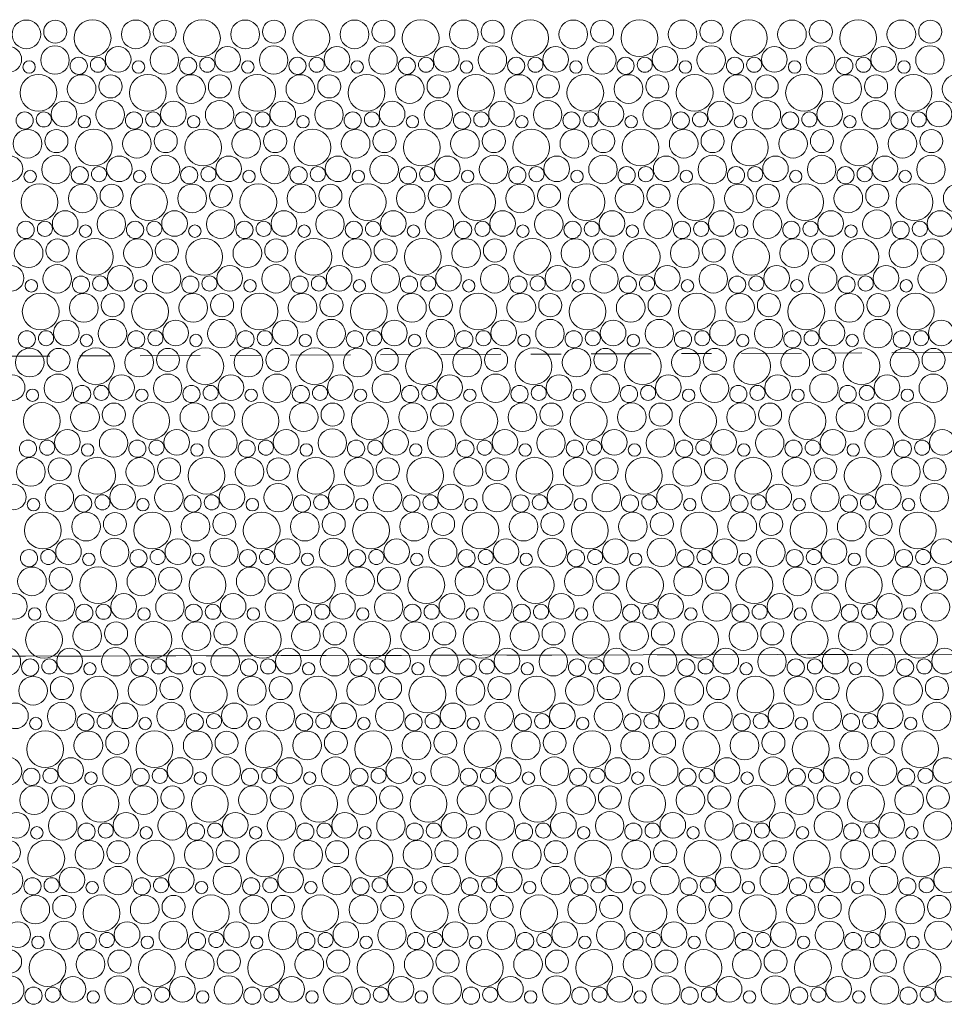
# Model space of a CAD drawing. Header units: metres. Extents: x -167 to 262, y -186 to 508.
# Tile 111 of 256: x 61.52 to 64.6, y 16.48 to 19.76. Entities that reach past the tile are written whole.
import ezdxf

# ---------------------------------------------------------------- set-up
doc = ezdxf.new("R2010")
doc.units = ezdxf.units.M
doc.header["$MEASUREMENT"] = 0
doc.linetypes.add('Raster', pattern=[0.4, 0.2, -0.1, 0, -0.1])
doc.linetypes.add('Strichlinie eng', pattern=[0.23, 0.15, -0.08])
for name, color, linetype in [('60 Auffüllung', 7, 'Continuous'), ('60 Grenzen', 7, 'Continuous'), ('70 Kanal', 7, 'Continuous')]:
    doc.layers.add(name, color=color, linetype=linetype)

# ---------------------------------------------------------------- blocks, each defined once
blk = doc.blocks.new('*X54', base_point=(27236.1321, 33357.279))
at = {"layer": '60 Auffüllung', "color": 7, "linetype": 'Continuous', "lineweight": 18, "true_color": 0xefefef}
for centre, radius in [((61.5439, 19.7104), 0.0477), ((61.6399, 19.7192), 0.0384), ((61.764, 19.6979), 0.0612), ((61.9076, 19.7104), 0.0477), ((62.0036, 19.7192), 0.0384), ((62.1277, 19.6979), 0.0612), ((62.2713, 19.7104), 0.0477), ((62.3673, 19.7192), 0.0384), ((62.4914, 19.6979), 0.0612), ((62.635, 19.7104), 0.0477), ((62.731, 19.7192), 0.0384), ((62.8551, 19.6979), 0.0612), ((62.9987, 19.7104), 0.0477), ((63.0947, 19.7192), 0.0384), ((63.2188, 19.6979), 0.0612), ((63.3624, 19.7104), 0.0477), ((63.4584, 19.7192), 0.0384), ((63.5825, 19.6979), 0.0612), ((63.7261, 19.7104), 0.0477), ((63.8221, 19.7192), 0.0384), ((63.9463, 19.6979), 0.0612), ((64.0898, 19.7104), 0.0477), ((64.1859, 19.7192), 0.0384), ((64.31, 19.6979), 0.0612), ((64.4535, 19.7104), 0.0477), ((64.5496, 19.7192), 0.0384), ((61.4854, 19.627), 0.0426), ((61.6389, 19.6248), 0.0473), ((61.8491, 19.627), 0.0426), ((62.0026, 19.6248), 0.0473), ((62.2128, 19.627), 0.0426), ((62.3663, 19.6248), 0.0473), ((62.5765, 19.627), 0.0426), ((62.73, 19.6248), 0.0473), ((62.9402, 19.627), 0.0426), ((63.0937, 19.6248), 0.0473), ((63.3039, 19.627), 0.0426), ((63.4574, 19.6248), 0.0473), ((63.6676, 19.627), 0.0426), ((63.8211, 19.6248), 0.0473), ((64.0314, 19.627), 0.0426), ((64.1848, 19.6248), 0.0473), ((64.3951, 19.627), 0.0426), ((64.5485, 19.6248), 0.0473), ((61.7179, 19.6057), 0.0286), ((61.7817, 19.6093), 0.0251), ((62.0816, 19.6057), 0.0286), ((62.1454, 19.6093), 0.0251), ((62.4453, 19.6057), 0.0286), ((62.5092, 19.6093), 0.0251), ((62.809, 19.6057), 0.0286), ((62.8729, 19.6093), 0.0251), ((63.1727, 19.6057), 0.0286), ((63.2366, 19.6093), 0.0251), ((63.5364, 19.6057), 0.0286), ((63.6003, 19.6093), 0.0251), ((63.9002, 19.6057), 0.0286), ((63.964, 19.6093), 0.0251), ((64.2639, 19.6057), 0.0286), ((64.3277, 19.6093), 0.0251), ((61.5528, 19.6016), 0.0207), ((61.9165, 19.6016), 0.0207), ((62.2802, 19.6016), 0.0207), ((62.6439, 19.6016), 0.0207), ((63.0076, 19.6016), 0.0207), ((63.3713, 19.6016), 0.0207), ((63.735, 19.6016), 0.0207), ((64.0987, 19.6016), 0.0207), ((64.4624, 19.6016), 0.0207), ((61.584, 19.5159), 0.0612), ((61.7276, 19.5284), 0.0477), ((61.8236, 19.5372), 0.0384), ((61.9477, 19.5159), 0.0612), ((62.0913, 19.5284), 0.0477), ((62.1873, 19.5372), 0.0384), ((62.3114, 19.5159), 0.0612), ((62.455, 19.5284), 0.0477), ((62.551, 19.5372), 0.0384), ((62.6751, 19.5159), 0.0612), ((62.8187, 19.5284), 0.0477), ((62.9147, 19.5372), 0.0384), ((63.0388, 19.5159), 0.0612), ((63.1824, 19.5284), 0.0477), ((63.2784, 19.5372), 0.0384), ((63.4025, 19.5159), 0.0612), ((63.5461, 19.5284), 0.0477), ((63.6421, 19.5372), 0.0384), ((63.7663, 19.5159), 0.0612), ((63.9098, 19.5284), 0.0477), ((64.0059, 19.5372), 0.0384), ((64.13, 19.5159), 0.0612), ((64.2735, 19.5284), 0.0477), ((64.3696, 19.5372), 0.0384), ((64.4937, 19.5159), 0.0612), ((64.6372, 19.5284), 0.0477), ((61.6691, 19.445), 0.0426), ((61.8226, 19.4428), 0.0473), ((62.0328, 19.445), 0.0426), ((62.1863, 19.4428), 0.0473), ((62.3965, 19.445), 0.0426), ((62.55, 19.4428), 0.0473), ((62.7602, 19.445), 0.0426), ((62.9137, 19.4428), 0.0473), ((63.1239, 19.445), 0.0426), ((63.2774, 19.4428), 0.0473), ((63.4876, 19.445), 0.0426), ((63.6411, 19.4428), 0.0473), ((63.8514, 19.445), 0.0426), ((64.0048, 19.4428), 0.0473), ((64.2151, 19.445), 0.0426), ((64.3685, 19.4428), 0.0473), ((64.5788, 19.445), 0.0426), ((61.5379, 19.4237), 0.0286), ((61.6017, 19.4273), 0.0251), ((61.7365, 19.4196), 0.0207), ((61.9016, 19.4237), 0.0286), ((61.9654, 19.4273), 0.0251), ((62.1002, 19.4196), 0.0207), ((62.2653, 19.4237), 0.0286), ((62.3292, 19.4273), 0.0251), ((62.4639, 19.4196), 0.0207), ((62.629, 19.4237), 0.0286), ((62.6929, 19.4273), 0.0251), ((62.8276, 19.4196), 0.0207), ((62.9927, 19.4237), 0.0286), ((63.0566, 19.4273), 0.0251), ((63.1913, 19.4196), 0.0207), ((63.3564, 19.4237), 0.0286), ((63.4203, 19.4273), 0.0251), ((63.555, 19.4196), 0.0207), ((63.7202, 19.4237), 0.0286), ((63.784, 19.4273), 0.0251), ((63.9187, 19.4196), 0.0207), ((64.0839, 19.4237), 0.0286), ((64.1477, 19.4273), 0.0251), ((64.2824, 19.4196), 0.0207), ((64.4476, 19.4237), 0.0286), ((64.5114, 19.4273), 0.0251), ((61.5476, 19.3464), 0.0477), ((61.6436, 19.3552), 0.0384), ((61.7677, 19.3339), 0.0612), ((61.9113, 19.3464), 0.0477), ((62.0073, 19.3552), 0.0384), ((62.1314, 19.3339), 0.0612), ((62.275, 19.3464), 0.0477), ((62.371, 19.3552), 0.0384), ((62.4951, 19.3339), 0.0612), ((62.6387, 19.3464), 0.0477), ((62.7347, 19.3552), 0.0384), ((62.8588, 19.3339), 0.0612), ((63.0024, 19.3464), 0.0477), ((63.0984, 19.3552), 0.0384), ((63.2225, 19.3339), 0.0612), ((63.3661, 19.3464), 0.0477), ((63.4621, 19.3552), 0.0384), ((63.5863, 19.3339), 0.0612), ((63.7298, 19.3464), 0.0477), ((63.8259, 19.3552), 0.0384), ((63.95, 19.3339), 0.0612), ((64.0935, 19.3464), 0.0477), ((64.1896, 19.3552), 0.0384), ((64.3137, 19.3339), 0.0612), ((64.4572, 19.3464), 0.0477), ((64.5533, 19.3552), 0.0384), ((61.4891, 19.263), 0.0426), ((61.6426, 19.2608), 0.0473), ((61.8528, 19.263), 0.0426), ((62.0063, 19.2608), 0.0473), ((62.2165, 19.263), 0.0426), ((62.37, 19.2608), 0.0473), ((62.5802, 19.263), 0.0426), ((62.7337, 19.2608), 0.0473), ((62.9439, 19.263), 0.0426), ((63.0974, 19.2608), 0.0473), ((63.3076, 19.263), 0.0426), ((63.4611, 19.2608), 0.0473), ((63.6714, 19.263), 0.0426), ((63.8248, 19.2608), 0.0473), ((64.0351, 19.263), 0.0426), ((64.1885, 19.2608), 0.0473), ((64.3988, 19.263), 0.0426), ((64.5522, 19.2608), 0.0473), ((61.7216, 19.2417), 0.0286), ((61.7854, 19.2453), 0.0251), ((62.0853, 19.2417), 0.0286), ((62.1492, 19.2453), 0.0251), ((62.449, 19.2417), 0.0286), ((62.5129, 19.2453), 0.0251), ((62.8127, 19.2417), 0.0286), ((62.8766, 19.2453), 0.0251), ((63.1764, 19.2417), 0.0286), ((63.2403, 19.2453), 0.0251), ((63.5402, 19.2417), 0.0286), ((63.604, 19.2453), 0.0251), ((63.9039, 19.2417), 0.0286), ((63.9677, 19.2453), 0.0251), ((64.2676, 19.2417), 0.0286), ((64.3314, 19.2453), 0.0251), ((61.5565, 19.2376), 0.0207), ((61.9202, 19.2376), 0.0207), ((62.2839, 19.2376), 0.0207), ((62.6476, 19.2376), 0.0207), ((63.0113, 19.2376), 0.0207), ((63.375, 19.2376), 0.0207), ((63.7387, 19.2376), 0.0207), ((64.1024, 19.2376), 0.0207), ((64.4661, 19.2376), 0.0207), ((61.5877, 19.1519), 0.0612), ((61.7313, 19.1644), 0.0477), ((61.8273, 19.1732), 0.0384), ((61.9514, 19.1519), 0.0612), ((62.095, 19.1644), 0.0477), ((62.191, 19.1732), 0.0384), ((62.3151, 19.1519), 0.0612), ((62.4587, 19.1644), 0.0477), ((62.5547, 19.1732), 0.0384), ((62.6788, 19.1519), 0.0612), ((62.8224, 19.1644), 0.0477), ((62.9184, 19.1732), 0.0384), ((63.0425, 19.1519), 0.0612), ((63.1861, 19.1644), 0.0477), ((63.2821, 19.1732), 0.0384), ((63.4063, 19.1519), 0.0612), ((63.5498, 19.1644), 0.0477), ((63.6459, 19.1732), 0.0384), ((63.77, 19.1519), 0.0612), ((63.9135, 19.1644), 0.0477), ((64.0096, 19.1732), 0.0384), ((64.1337, 19.1519), 0.0612), ((64.2772, 19.1644), 0.0477), ((64.3733, 19.1732), 0.0384), ((64.4974, 19.1519), 0.0612), ((64.6409, 19.1644), 0.0477), ((61.6728, 19.081), 0.0426), ((61.8263, 19.0788), 0.0473), ((62.0365, 19.081), 0.0426), ((62.19, 19.0788), 0.0473), ((62.4002, 19.081), 0.0426), ((62.5537, 19.0788), 0.0473), ((62.7639, 19.081), 0.0426), ((62.9174, 19.0788), 0.0473), ((63.1276, 19.081), 0.0426), ((63.2811, 19.0788), 0.0473), ((63.4914, 19.081), 0.0426), ((63.6448, 19.0788), 0.0473), ((63.8551, 19.081), 0.0426), ((64.0085, 19.0788), 0.0473), ((64.2188, 19.081), 0.0426), ((64.3722, 19.0788), 0.0473), ((64.5825, 19.081), 0.0426), ((61.5416, 19.0597), 0.0286), ((61.6054, 19.0633), 0.0251), ((61.7402, 19.0556), 0.0207), ((61.9053, 19.0597), 0.0286), ((61.9692, 19.0633), 0.0251), ((62.1039, 19.0556), 0.0207), ((62.269, 19.0597), 0.0286), ((62.3329, 19.0633), 0.0251), ((62.4676, 19.0556), 0.0207), ((62.6327, 19.0597), 0.0286), ((62.6966, 19.0633), 0.0251), ((62.8313, 19.0556), 0.0207), ((62.9964, 19.0597), 0.0286), ((63.0603, 19.0633), 0.0251), ((63.195, 19.0556), 0.0207), ((63.3602, 19.0597), 0.0286), ((63.424, 19.0633), 0.0251), ((63.5587, 19.0556), 0.0207), ((63.7239, 19.0597), 0.0286), ((63.7877, 19.0633), 0.0251), ((63.9224, 19.0556), 0.0207), ((64.0876, 19.0597), 0.0286), ((64.1514, 19.0633), 0.0251), ((64.2861, 19.0556), 0.0207), ((64.4513, 19.0597), 0.0286), ((64.5151, 19.0633), 0.0251), ((61.5513, 18.9824), 0.0477), ((61.6473, 18.9912), 0.0384), ((61.7714, 18.9699), 0.0612), ((61.915, 18.9824), 0.0477), ((62.011, 18.9912), 0.0384), ((62.1351, 18.9699), 0.0612), ((62.2787, 18.9824), 0.0477), ((62.3747, 18.9912), 0.0384), ((62.4988, 18.9699), 0.0612), ((62.6424, 18.9824), 0.0477), ((62.7384, 18.9912), 0.0384), ((62.8625, 18.9699), 0.0612), ((63.0061, 18.9824), 0.0477), ((63.1021, 18.9912), 0.0384), ((63.2263, 18.9699), 0.0612), ((63.3698, 18.9824), 0.0477), ((63.4659, 18.9912), 0.0384), ((63.59, 18.9699), 0.0612), ((63.7335, 18.9824), 0.0477), ((63.8296, 18.9912), 0.0384), ((63.9537, 18.9699), 0.0612), ((64.0972, 18.9824), 0.0477), ((64.1933, 18.9912), 0.0384), ((64.3174, 18.9699), 0.0612), ((64.4609, 18.9824), 0.0477), ((64.557, 18.9912), 0.0384), ((61.4928, 18.899), 0.0426), ((61.6463, 18.8968), 0.0473), ((61.8565, 18.899), 0.0426), ((62.01, 18.8968), 0.0473), ((62.2202, 18.899), 0.0426), ((62.3737, 18.8968), 0.0473), ((62.5839, 18.899), 0.0426), ((62.7374, 18.8968), 0.0473), ((62.9476, 18.899), 0.0426), ((63.1011, 18.8968), 0.0473), ((63.3114, 18.899), 0.0426), ((63.4648, 18.8968), 0.0473), ((63.6751, 18.899), 0.0426), ((63.8285, 18.8968), 0.0473), ((64.0388, 18.899), 0.0426), ((64.1922, 18.8968), 0.0473), ((64.4025, 18.899), 0.0426), ((64.556, 18.8968), 0.0473), ((61.7253, 18.8777), 0.0286), ((61.7892, 18.8813), 0.0251), ((62.089, 18.8777), 0.0286), ((62.1529, 18.8813), 0.0251), ((62.4527, 18.8777), 0.0286), ((62.5166, 18.8813), 0.0251), ((62.8164, 18.8777), 0.0286), ((62.8803, 18.8813), 0.0251), ((63.1802, 18.8777), 0.0286), ((63.244, 18.8813), 0.0251), ((63.5439, 18.8777), 0.0286), ((63.6077, 18.8813), 0.0251), ((63.9076, 18.8777), 0.0286), ((63.9714, 18.8813), 0.0251), ((64.2713, 18.8777), 0.0286), ((64.3351, 18.8813), 0.0251), ((61.5602, 18.8736), 0.0207), ((61.9239, 18.8736), 0.0207), ((62.2876, 18.8736), 0.0207), ((62.6513, 18.8736), 0.0207), ((63.015, 18.8736), 0.0207), ((63.3787, 18.8736), 0.0207), ((63.7424, 18.8736), 0.0207), ((64.1061, 18.8736), 0.0207), ((64.4699, 18.8736), 0.0207), ((61.5914, 18.7879), 0.0612), ((61.735, 18.8004), 0.0477), ((61.831, 18.8092), 0.0384), ((61.9551, 18.7879), 0.0612), ((62.0987, 18.8004), 0.0477), ((62.1947, 18.8092), 0.0384), ((62.3188, 18.7879), 0.0612), ((62.4624, 18.8004), 0.0477), ((62.5584, 18.8092), 0.0384), ((62.6825, 18.7879), 0.0612), ((62.8261, 18.8004), 0.0477), ((62.9221, 18.8092), 0.0384), ((63.0463, 18.7879), 0.0612), ((63.1898, 18.8004), 0.0477), ((63.2859, 18.8092), 0.0384), ((63.41, 18.7879), 0.0612), ((63.5535, 18.8004), 0.0477), ((63.6496, 18.8092), 0.0384), ((63.7737, 18.7879), 0.0612), ((63.9172, 18.8004), 0.0477), ((64.0133, 18.8092), 0.0384), ((64.1374, 18.7879), 0.0612), ((64.2809, 18.8004), 0.0477), ((64.377, 18.8092), 0.0384), ((64.5011, 18.7879), 0.0612), ((61.6765, 18.717), 0.0426), ((61.83, 18.7148), 0.0473), ((62.0402, 18.717), 0.0426), ((62.1937, 18.7148), 0.0473), ((62.4039, 18.717), 0.0426), ((62.5574, 18.7148), 0.0473), ((62.7676, 18.717), 0.0426), ((62.9211, 18.7148), 0.0473), ((63.1314, 18.717), 0.0426), ((63.2848, 18.7148), 0.0473), ((63.4951, 18.717), 0.0426), ((63.6485, 18.7148), 0.0473), ((63.8588, 18.717), 0.0426), ((64.0122, 18.7148), 0.0473), ((64.2225, 18.717), 0.0426), ((64.376, 18.7148), 0.0473), ((64.5862, 18.717), 0.0426), ((61.5453, 18.6957), 0.0286), ((61.6092, 18.6993), 0.0251), ((61.7439, 18.6916), 0.0207), ((61.909, 18.6957), 0.0286), ((61.9729, 18.6993), 0.0251), ((62.1076, 18.6916), 0.0207), ((62.2727, 18.6957), 0.0286), ((62.3366, 18.6993), 0.0251), ((62.4713, 18.6916), 0.0207), ((62.6364, 18.6957), 0.0286), ((62.7003, 18.6993), 0.0251), ((62.835, 18.6916), 0.0207), ((63.0002, 18.6957), 0.0286), ((63.064, 18.6993), 0.0251), ((63.1987, 18.6916), 0.0207), ((63.3639, 18.6957), 0.0286), ((63.4277, 18.6993), 0.0251), ((63.5624, 18.6916), 0.0207), ((63.7276, 18.6957), 0.0286), ((63.7914, 18.6993), 0.0251), ((63.9261, 18.6916), 0.0207), ((64.0913, 18.6957), 0.0286), ((64.1551, 18.6993), 0.0251), ((64.2899, 18.6916), 0.0207), ((64.455, 18.6957), 0.0286), ((64.5188, 18.6993), 0.0251), ((61.555, 18.6184), 0.0477), ((61.651, 18.6272), 0.0384), ((61.7751, 18.6059), 0.0612), ((61.9187, 18.6184), 0.0477), ((62.0147, 18.6272), 0.0384), ((62.1388, 18.6059), 0.0612), ((62.2824, 18.6184), 0.0477), ((62.3784, 18.6272), 0.0384), ((62.5025, 18.6059), 0.0612), ((62.6461, 18.6184), 0.0477), ((62.7421, 18.6272), 0.0384), ((62.8663, 18.6059), 0.0612), ((63.0098, 18.6184), 0.0477), ((63.1059, 18.6272), 0.0384), ((63.23, 18.6059), 0.0612), ((63.3735, 18.6184), 0.0477), ((63.4696, 18.6272), 0.0384), ((63.5937, 18.6059), 0.0612), ((63.7372, 18.6184), 0.0477), ((63.8333, 18.6272), 0.0384), ((63.9574, 18.6059), 0.0612), ((64.1009, 18.6184), 0.0477), ((64.197, 18.6272), 0.0384), ((64.3211, 18.6059), 0.0612), ((64.4646, 18.6184), 0.0477), ((64.5607, 18.6272), 0.0384), ((61.4965, 18.535), 0.0426), ((61.65, 18.5329), 0.0473), ((61.8602, 18.535), 0.0426), ((62.0137, 18.5329), 0.0473), ((62.2239, 18.535), 0.0426), ((62.3774, 18.5329), 0.0473), ((62.5876, 18.535), 0.0426), ((62.7411, 18.5329), 0.0473), ((62.9514, 18.535), 0.0426), ((63.1048, 18.5329), 0.0473), ((63.3151, 18.535), 0.0426), ((63.4685, 18.5329), 0.0473), ((63.6788, 18.535), 0.0426), ((63.8322, 18.5329), 0.0473), ((64.0425, 18.535), 0.0426), ((64.196, 18.5329), 0.0473), ((64.4062, 18.535), 0.0426), ((64.5597, 18.5329), 0.0473), ((61.729, 18.5137), 0.0286), ((61.7929, 18.5173), 0.0251), ((62.0927, 18.5137), 0.0286), ((62.1566, 18.5173), 0.0251), ((62.4564, 18.5137), 0.0286), ((62.5203, 18.5173), 0.0251), ((62.8202, 18.5137), 0.0286), ((62.884, 18.5173), 0.0251), ((63.1839, 18.5137), 0.0286), ((63.2477, 18.5173), 0.0251), ((63.5476, 18.5137), 0.0286), ((63.6114, 18.5173), 0.0251), ((63.9113, 18.5137), 0.0286), ((63.9751, 18.5173), 0.0251), ((64.275, 18.5137), 0.0286), ((64.3388, 18.5173), 0.0251), ((61.5639, 18.5096), 0.0207), ((61.9276, 18.5096), 0.0207), ((62.2913, 18.5096), 0.0207), ((62.655, 18.5096), 0.0207), ((63.0187, 18.5096), 0.0207), ((63.3824, 18.5096), 0.0207), ((63.7461, 18.5096), 0.0207), ((64.1099, 18.5096), 0.0207), ((64.4736, 18.5096), 0.0207), ((61.5951, 18.4239), 0.0612), ((61.7387, 18.4364), 0.0477), ((61.8347, 18.4452), 0.0384), ((61.9588, 18.4239), 0.0612), ((62.1024, 18.4364), 0.0477), ((62.1984, 18.4452), 0.0384), ((62.3225, 18.4239), 0.0612), ((62.4661, 18.4364), 0.0477), ((62.5621, 18.4452), 0.0384), ((62.6863, 18.4239), 0.0612), ((62.8298, 18.4364), 0.0477), ((62.9259, 18.4452), 0.0384), ((63.05, 18.4239), 0.0612), ((63.1935, 18.4364), 0.0477), ((63.2896, 18.4452), 0.0384), ((63.4137, 18.4239), 0.0612), ((63.5572, 18.4364), 0.0477), ((63.6533, 18.4452), 0.0384), ((63.7774, 18.4239), 0.0612), ((63.9209, 18.4364), 0.0477), ((64.017, 18.4452), 0.0384), ((64.1411, 18.4239), 0.0612), ((64.2846, 18.4364), 0.0477), ((64.3807, 18.4452), 0.0384), ((64.5048, 18.4239), 0.0612), ((61.6802, 18.353), 0.0426), ((61.8337, 18.3509), 0.0473), ((62.0439, 18.353), 0.0426), ((62.1974, 18.3509), 0.0473), ((62.4076, 18.353), 0.0426), ((62.5611, 18.3509), 0.0473), ((62.7714, 18.353), 0.0426), ((62.9248, 18.3509), 0.0473), ((63.1351, 18.353), 0.0426), ((63.2885, 18.3509), 0.0473), ((63.4988, 18.353), 0.0426), ((63.6522, 18.3509), 0.0473), ((63.8625, 18.353), 0.0426), ((64.016, 18.3509), 0.0473), ((64.2262, 18.353), 0.0426), ((64.3797, 18.3509), 0.0473), ((64.5899, 18.353), 0.0426), ((61.549, 18.3317), 0.0286), ((61.6129, 18.3353), 0.0251), ((61.7476, 18.3276), 0.0207), ((61.9127, 18.3317), 0.0286), ((61.9766, 18.3353), 0.0251), ((62.1113, 18.3276), 0.0207), ((62.2764, 18.3317), 0.0286), ((62.3403, 18.3353), 0.0251), ((62.475, 18.3276), 0.0207), ((62.6402, 18.3317), 0.0286), ((62.704, 18.3353), 0.0251), ((62.8387, 18.3276), 0.0207), ((63.0039, 18.3317), 0.0286), ((63.0677, 18.3353), 0.0251), ((63.2024, 18.3276), 0.0207), ((63.3676, 18.3317), 0.0286), ((63.4314, 18.3353), 0.0251), ((63.5661, 18.3276), 0.0207), ((63.7313, 18.3317), 0.0286), ((63.7951, 18.3353), 0.0251), ((63.9299, 18.3276), 0.0207), ((64.095, 18.3317), 0.0286), ((64.1588, 18.3353), 0.0251), ((64.2936, 18.3276), 0.0207), ((64.4587, 18.3317), 0.0286), ((64.5225, 18.3353), 0.0251), ((61.5587, 18.2544), 0.0477), ((61.6547, 18.2632), 0.0384), ((61.7788, 18.2419), 0.0612), ((61.9224, 18.2544), 0.0477), ((62.0184, 18.2632), 0.0384), ((62.1425, 18.2419), 0.0612), ((62.2861, 18.2544), 0.0477), ((62.3821, 18.2632), 0.0384), ((62.5063, 18.2419), 0.0612), ((62.6498, 18.2544), 0.0477), ((62.7459, 18.2632), 0.0384), ((62.87, 18.2419), 0.0612), ((63.0135, 18.2544), 0.0477), ((63.1096, 18.2632), 0.0384), ((63.2337, 18.2419), 0.0612), ((63.3772, 18.2544), 0.0477), ((63.4733, 18.2632), 0.0384), ((63.5974, 18.2419), 0.0612), ((63.7409, 18.2544), 0.0477), ((63.837, 18.2632), 0.0384), ((63.9611, 18.2419), 0.0612), ((64.1046, 18.2544), 0.0477), ((64.2007, 18.2632), 0.0384), ((64.3248, 18.2419), 0.0612), ((64.4684, 18.2544), 0.0477), ((64.5644, 18.2632), 0.0384), ((61.6537, 18.1689), 0.0473), ((62.0174, 18.1689), 0.0473), ((62.3811, 18.1689), 0.0473), ((62.7448, 18.1689), 0.0473), ((63.1085, 18.1689), 0.0473), ((63.4722, 18.1689), 0.0473), ((63.836, 18.1689), 0.0473), ((64.1997, 18.1689), 0.0473), ((64.5634, 18.1689), 0.0473), ((61.5002, 18.171), 0.0426), ((61.8639, 18.171), 0.0426), ((62.2276, 18.171), 0.0426), ((62.5914, 18.171), 0.0426), ((62.9551, 18.171), 0.0426), ((63.3188, 18.171), 0.0426), ((63.6825, 18.171), 0.0426), ((64.0462, 18.171), 0.0426), ((64.4099, 18.171), 0.0426), ((61.5676, 18.1456), 0.0207), ((61.7327, 18.1497), 0.0286), ((61.7966, 18.1533), 0.0251), ((61.9313, 18.1456), 0.0207), ((62.0964, 18.1497), 0.0286), ((62.1603, 18.1533), 0.0251), ((62.295, 18.1456), 0.0207), ((62.4602, 18.1497), 0.0286), ((62.524, 18.1533), 0.0251), ((62.6587, 18.1456), 0.0207), ((62.8239, 18.1497), 0.0286), ((62.8877, 18.1533), 0.0251), ((63.0224, 18.1456), 0.0207), ((63.1876, 18.1497), 0.0286), ((63.2514, 18.1533), 0.0251), ((63.3861, 18.1456), 0.0207), ((63.5513, 18.1497), 0.0286), ((63.6151, 18.1533), 0.0251), ((63.7499, 18.1456), 0.0207), ((63.915, 18.1497), 0.0286), ((63.9788, 18.1533), 0.0251), ((64.1136, 18.1456), 0.0207), ((64.2787, 18.1497), 0.0286), ((64.3425, 18.1533), 0.0251), ((64.4773, 18.1456), 0.0207), ((61.5988, 18.0599), 0.0612), ((61.7424, 18.0724), 0.0477), ((61.8384, 18.0812), 0.0384), ((61.9625, 18.0599), 0.0612), ((62.1061, 18.0724), 0.0477), ((62.2021, 18.0812), 0.0384), ((62.3263, 18.0599), 0.0612), ((62.4698, 18.0724), 0.0477), ((62.5659, 18.0812), 0.0384), ((62.69, 18.0599), 0.0612), ((62.8335, 18.0724), 0.0477), ((62.9296, 18.0812), 0.0384), ((63.0537, 18.0599), 0.0612), ((63.1972, 18.0724), 0.0477), ((63.2933, 18.0812), 0.0384), ((63.4174, 18.0599), 0.0612), ((63.5609, 18.0724), 0.0477), ((63.657, 18.0812), 0.0384), ((63.7811, 18.0599), 0.0612), ((63.9246, 18.0724), 0.0477), ((64.0207, 18.0812), 0.0384), ((64.1448, 18.0599), 0.0612), ((64.2884, 18.0724), 0.0477), ((64.3844, 18.0812), 0.0384), ((64.5085, 18.0599), 0.0612), ((61.6839, 17.989), 0.0426), ((61.8374, 17.9869), 0.0473), ((62.0476, 17.989), 0.0426), ((62.2011, 17.9869), 0.0473), ((62.4114, 17.989), 0.0426), ((62.5648, 17.9869), 0.0473), ((62.7751, 17.989), 0.0426), ((62.9285, 17.9869), 0.0473), ((63.1388, 17.989), 0.0426), ((63.2922, 17.9869), 0.0473), ((63.5025, 17.989), 0.0426), ((63.656, 17.9869), 0.0473), ((63.8662, 17.989), 0.0426), ((64.0197, 17.9869), 0.0473), ((64.2299, 17.989), 0.0426), ((64.3834, 17.9869), 0.0473), ((64.5936, 17.989), 0.0426), ((61.5527, 17.9678), 0.0286), ((61.6166, 17.9713), 0.0251), ((61.9164, 17.9678), 0.0286), ((61.9803, 17.9713), 0.0251), ((62.2802, 17.9678), 0.0286), ((62.344, 17.9713), 0.0251), ((62.6439, 17.9678), 0.0286), ((62.7077, 17.9713), 0.0251), ((63.0076, 17.9678), 0.0286), ((63.0714, 17.9713), 0.0251), ((63.3713, 17.9678), 0.0286), ((63.4351, 17.9713), 0.0251), ((63.735, 17.9678), 0.0286), ((63.7988, 17.9713), 0.0251), ((64.0987, 17.9678), 0.0286), ((64.1625, 17.9713), 0.0251), ((64.4624, 17.9678), 0.0286), ((64.5262, 17.9713), 0.0251), ((61.7513, 17.9636), 0.0207), ((62.115, 17.9636), 0.0207), ((62.4787, 17.9636), 0.0207), ((62.8424, 17.9636), 0.0207), ((63.2061, 17.9636), 0.0207), ((63.5699, 17.9636), 0.0207), ((63.9336, 17.9636), 0.0207), ((64.2973, 17.9636), 0.0207), ((61.5624, 17.8904), 0.0477), ((61.6584, 17.8992), 0.0384), ((61.7825, 17.878), 0.0612), ((61.9261, 17.8904), 0.0477), ((62.0221, 17.8992), 0.0384), ((62.1463, 17.878), 0.0612), ((62.2898, 17.8904), 0.0477), ((62.3859, 17.8992), 0.0384), ((62.51, 17.878), 0.0612), ((62.6535, 17.8904), 0.0477), ((62.7496, 17.8992), 0.0384), ((62.8737, 17.878), 0.0612), ((63.0172, 17.8904), 0.0477), ((63.1133, 17.8992), 0.0384), ((63.2374, 17.878), 0.0612), ((63.3809, 17.8904), 0.0477), ((63.477, 17.8992), 0.0384), ((63.6011, 17.878), 0.0612), ((63.7446, 17.8904), 0.0477), ((63.8407, 17.8992), 0.0384), ((63.9648, 17.878), 0.0612), ((64.1084, 17.8904), 0.0477), ((64.2044, 17.8992), 0.0384), ((64.3285, 17.878), 0.0612), ((64.4721, 17.8904), 0.0477), ((64.5681, 17.8992), 0.0384), ((61.5039, 17.807), 0.0426), ((61.6574, 17.8049), 0.0473), ((61.8676, 17.807), 0.0426), ((62.0211, 17.8049), 0.0473), ((62.2314, 17.807), 0.0426), ((62.3848, 17.8049), 0.0473), ((62.5951, 17.807), 0.0426), ((62.7485, 17.8049), 0.0473), ((62.9588, 17.807), 0.0426), ((63.1122, 17.8049), 0.0473), ((63.3225, 17.807), 0.0426), ((63.476, 17.8049), 0.0473), ((63.6862, 17.807), 0.0426), ((63.8397, 17.8049), 0.0473), ((64.0499, 17.807), 0.0426), ((64.2034, 17.8049), 0.0473), ((64.4136, 17.807), 0.0426), ((64.5671, 17.8049), 0.0473), ((61.5713, 17.7816), 0.0207), ((61.7364, 17.7858), 0.0286), ((61.8003, 17.7893), 0.0251), ((61.935, 17.7816), 0.0207), ((62.1002, 17.7858), 0.0286), ((62.164, 17.7893), 0.0251), ((62.2987, 17.7816), 0.0207), ((62.4639, 17.7858), 0.0286), ((62.5277, 17.7893), 0.0251), ((62.6624, 17.7816), 0.0207), ((62.8276, 17.7858), 0.0286), ((62.8914, 17.7893), 0.0251), ((63.0261, 17.7816), 0.0207), ((63.1913, 17.7858), 0.0286), ((63.2551, 17.7893), 0.0251), ((63.3899, 17.7816), 0.0207), ((63.555, 17.7858), 0.0286), ((63.6188, 17.7893), 0.0251), ((63.7536, 17.7816), 0.0207), ((63.9187, 17.7858), 0.0286), ((63.9825, 17.7893), 0.0251), ((64.1173, 17.7816), 0.0207), ((64.2824, 17.7858), 0.0286), ((64.3462, 17.7893), 0.0251), ((64.481, 17.7816), 0.0207), ((61.6025, 17.696), 0.0612), ((61.7461, 17.7084), 0.0477), ((61.8421, 17.7172), 0.0384), ((61.9663, 17.696), 0.0612), ((62.1098, 17.7084), 0.0477), ((62.2059, 17.7172), 0.0384), ((62.33, 17.696), 0.0612), ((62.4735, 17.7084), 0.0477), ((62.5696, 17.7172), 0.0384), ((62.6937, 17.696), 0.0612), ((62.8372, 17.7084), 0.0477), ((62.9333, 17.7172), 0.0384), ((63.0574, 17.696), 0.0612), ((63.2009, 17.7084), 0.0477), ((63.297, 17.7172), 0.0384), ((63.4211, 17.696), 0.0612), ((63.5646, 17.7084), 0.0477), ((63.6607, 17.7172), 0.0384), ((63.7848, 17.696), 0.0612), ((63.9284, 17.7084), 0.0477), ((64.0244, 17.7172), 0.0384), ((64.1485, 17.696), 0.0612), ((64.2921, 17.7084), 0.0477), ((64.3881, 17.7172), 0.0384), ((64.5122, 17.696), 0.0612), ((61.4774, 17.6229), 0.0473), ((61.6876, 17.625), 0.0426), ((61.8411, 17.6229), 0.0473), ((62.0514, 17.625), 0.0426), ((62.2048, 17.6229), 0.0473), ((62.4151, 17.625), 0.0426), ((62.5685, 17.6229), 0.0473), ((62.7788, 17.625), 0.0426), ((62.9322, 17.6229), 0.0473), ((63.1425, 17.625), 0.0426), ((63.296, 17.6229), 0.0473), ((63.5062, 17.625), 0.0426), ((63.6597, 17.6229), 0.0473), ((63.8699, 17.625), 0.0426), ((64.0234, 17.6229), 0.0473), ((64.2336, 17.625), 0.0426), ((64.3871, 17.6229), 0.0473), ((64.5973, 17.625), 0.0426), ((61.5564, 17.6038), 0.0286), ((61.6203, 17.6073), 0.0251), ((61.9202, 17.6038), 0.0286), ((61.984, 17.6073), 0.0251), ((62.2839, 17.6038), 0.0286), ((62.3477, 17.6073), 0.0251), ((62.6476, 17.6038), 0.0286), ((62.7114, 17.6073), 0.0251), ((63.0113, 17.6038), 0.0286), ((63.0751, 17.6073), 0.0251), ((63.375, 17.6038), 0.0286), ((63.4388, 17.6073), 0.0251), ((63.7387, 17.6038), 0.0286), ((63.8025, 17.6073), 0.0251), ((64.1024, 17.6038), 0.0286), ((64.1662, 17.6073), 0.0251), ((64.4661, 17.6038), 0.0286), ((64.5299, 17.6073), 0.0251), ((61.755, 17.5996), 0.0207), ((62.1187, 17.5996), 0.0207), ((62.4824, 17.5996), 0.0207), ((62.8461, 17.5996), 0.0207), ((63.2099, 17.5996), 0.0207), ((63.5736, 17.5996), 0.0207), ((63.9373, 17.5996), 0.0207), ((64.301, 17.5996), 0.0207), ((61.5661, 17.5264), 0.0477), ((61.6621, 17.5352), 0.0384), ((61.7863, 17.514), 0.0612), ((61.9298, 17.5264), 0.0477), ((62.0259, 17.5352), 0.0384), ((62.15, 17.514), 0.0612), ((62.2935, 17.5264), 0.0477), ((62.3896, 17.5352), 0.0384), ((62.5137, 17.514), 0.0612), ((62.6572, 17.5264), 0.0477), ((62.7533, 17.5352), 0.0384), ((62.8774, 17.514), 0.0612), ((63.0209, 17.5264), 0.0477), ((63.117, 17.5352), 0.0384), ((63.2411, 17.514), 0.0612), ((63.3846, 17.5264), 0.0477), ((63.4807, 17.5352), 0.0384), ((63.6048, 17.514), 0.0612), ((63.7484, 17.5264), 0.0477), ((63.8444, 17.5352), 0.0384), ((63.9685, 17.514), 0.0612), ((64.1121, 17.5264), 0.0477), ((64.2081, 17.5352), 0.0384), ((64.3322, 17.514), 0.0612), ((64.4758, 17.5264), 0.0477), ((64.5718, 17.5352), 0.0384), ((61.5076, 17.443), 0.0426), ((61.6611, 17.4409), 0.0473), ((61.8714, 17.443), 0.0426), ((62.0248, 17.4409), 0.0473), ((62.2351, 17.443), 0.0426), ((62.3885, 17.4409), 0.0473), ((62.5988, 17.443), 0.0426), ((62.7522, 17.4409), 0.0473), ((62.9625, 17.443), 0.0426), ((63.116, 17.4409), 0.0473), ((63.3262, 17.443), 0.0426), ((63.4797, 17.4409), 0.0473), ((63.6899, 17.443), 0.0426), ((63.8434, 17.4409), 0.0473), ((64.0536, 17.443), 0.0426), ((64.2071, 17.4409), 0.0473), ((64.4173, 17.443), 0.0426), ((64.5708, 17.4409), 0.0473), ((61.575, 17.4176), 0.0207), ((61.7402, 17.4218), 0.0286), ((61.804, 17.4253), 0.0251), ((61.9387, 17.4176), 0.0207), ((62.1039, 17.4218), 0.0286), ((62.1677, 17.4253), 0.0251), ((62.3024, 17.4176), 0.0207), ((62.4676, 17.4218), 0.0286), ((62.5314, 17.4253), 0.0251), ((62.6661, 17.4176), 0.0207), ((62.8313, 17.4218), 0.0286), ((62.8951, 17.4253), 0.0251), ((63.0299, 17.4176), 0.0207), ((63.195, 17.4218), 0.0286), ((63.2588, 17.4253), 0.0251), ((63.3936, 17.4176), 0.0207), ((63.5587, 17.4218), 0.0286), ((63.6225, 17.4253), 0.0251), ((63.7573, 17.4176), 0.0207), ((63.9224, 17.4218), 0.0286), ((63.9862, 17.4253), 0.0251), ((64.121, 17.4176), 0.0207), ((64.2861, 17.4218), 0.0286), ((64.3499, 17.4253), 0.0251), ((64.4847, 17.4176), 0.0207), ((61.6063, 17.332), 0.0612), ((61.7498, 17.3444), 0.0477), ((61.8459, 17.3532), 0.0384), ((61.97, 17.332), 0.0612), ((62.1135, 17.3444), 0.0477), ((62.2096, 17.3532), 0.0384), ((62.3337, 17.332), 0.0612), ((62.4772, 17.3444), 0.0477), ((62.5733, 17.3532), 0.0384), ((62.6974, 17.332), 0.0612), ((62.8409, 17.3444), 0.0477), ((62.937, 17.3532), 0.0384), ((63.0611, 17.332), 0.0612), ((63.2046, 17.3444), 0.0477), ((63.3007, 17.3532), 0.0384), ((63.4248, 17.332), 0.0612), ((63.5684, 17.3444), 0.0477), ((63.6644, 17.3532), 0.0384), ((63.7885, 17.332), 0.0612), ((63.9321, 17.3444), 0.0477), ((64.0281, 17.3532), 0.0384), ((64.1522, 17.332), 0.0612), ((64.2958, 17.3444), 0.0477), ((64.3918, 17.3532), 0.0384), ((64.5159, 17.332), 0.0612), ((61.4811, 17.2589), 0.0473), ((61.6914, 17.261), 0.0426), ((61.8448, 17.2589), 0.0473), ((62.0551, 17.261), 0.0426), ((62.2085, 17.2589), 0.0473), ((62.4188, 17.261), 0.0426), ((62.5722, 17.2589), 0.0473), ((62.7825, 17.261), 0.0426), ((62.936, 17.2589), 0.0473), ((63.1462, 17.261), 0.0426), ((63.2997, 17.2589), 0.0473), ((63.5099, 17.261), 0.0426), ((63.6634, 17.2589), 0.0473), ((63.8736, 17.261), 0.0426), ((64.0271, 17.2589), 0.0473), ((64.2373, 17.261), 0.0426), ((64.3908, 17.2589), 0.0473), ((64.601, 17.261), 0.0426), ((61.5602, 17.2398), 0.0286), ((61.624, 17.2433), 0.0251), ((61.9239, 17.2398), 0.0286), ((61.9877, 17.2433), 0.0251), ((62.2876, 17.2398), 0.0286), ((62.3514, 17.2433), 0.0251), ((62.6513, 17.2398), 0.0286), ((62.7151, 17.2433), 0.0251), ((63.015, 17.2398), 0.0286), ((63.0788, 17.2433), 0.0251), ((63.3787, 17.2398), 0.0286), ((63.4425, 17.2433), 0.0251), ((63.7424, 17.2398), 0.0286), ((63.8062, 17.2433), 0.0251), ((64.1061, 17.2398), 0.0286), ((64.1699, 17.2433), 0.0251), ((64.4698, 17.2398), 0.0286), ((64.5336, 17.2433), 0.0251), ((61.7587, 17.2356), 0.0207), ((62.1224, 17.2356), 0.0207), ((62.4861, 17.2356), 0.0207), ((62.8499, 17.2356), 0.0207), ((63.2136, 17.2356), 0.0207), ((63.5773, 17.2356), 0.0207), ((63.941, 17.2356), 0.0207), ((64.3047, 17.2356), 0.0207), ((61.5698, 17.1624), 0.0477), ((61.6659, 17.1712), 0.0384), ((61.79, 17.15), 0.0612), ((61.9335, 17.1624), 0.0477), ((62.0296, 17.1712), 0.0384), ((62.1537, 17.15), 0.0612), ((62.2972, 17.1624), 0.0477), ((62.3933, 17.1712), 0.0384), ((62.5174, 17.15), 0.0612), ((62.6609, 17.1624), 0.0477), ((62.757, 17.1712), 0.0384), ((62.8811, 17.15), 0.0612), ((63.0246, 17.1624), 0.0477), ((63.1207, 17.1712), 0.0384), ((63.2448, 17.15), 0.0612), ((63.3884, 17.1624), 0.0477), ((63.4844, 17.1712), 0.0384), ((63.6085, 17.15), 0.0612), ((63.7521, 17.1624), 0.0477), ((63.8481, 17.1712), 0.0384), ((63.9722, 17.15), 0.0612), ((64.1158, 17.1624), 0.0477), ((64.2118, 17.1712), 0.0384), ((64.3359, 17.15), 0.0612), ((64.4795, 17.1624), 0.0477), ((64.5755, 17.1712), 0.0384), ((61.5114, 17.079), 0.0426), ((61.6648, 17.0769), 0.0473), ((61.8751, 17.079), 0.0426), ((62.0285, 17.0769), 0.0473), ((62.2388, 17.079), 0.0426), ((62.3922, 17.0769), 0.0473), ((62.6025, 17.079), 0.0426), ((62.756, 17.0769), 0.0473), ((62.9662, 17.079), 0.0426), ((63.1197, 17.0769), 0.0473), ((63.3299, 17.079), 0.0426), ((63.4834, 17.0769), 0.0473), ((63.6936, 17.079), 0.0426), ((63.8471, 17.0769), 0.0473), ((64.0573, 17.079), 0.0426), ((64.2108, 17.0769), 0.0473), ((64.421, 17.079), 0.0426), ((64.5745, 17.0769), 0.0473), ((61.5787, 17.0536), 0.0207), ((61.7439, 17.0578), 0.0286), ((61.8077, 17.0613), 0.0251), ((61.9424, 17.0536), 0.0207), ((62.1076, 17.0578), 0.0286), ((62.1714, 17.0613), 0.0251), ((62.3061, 17.0536), 0.0207), ((62.4713, 17.0578), 0.0286), ((62.5351, 17.0613), 0.0251), ((62.6699, 17.0536), 0.0207), ((62.835, 17.0578), 0.0286), ((62.8988, 17.0613), 0.0251), ((63.0336, 17.0536), 0.0207), ((63.1987, 17.0578), 0.0286), ((63.2625, 17.0613), 0.0251), ((63.3973, 17.0536), 0.0207), ((63.5624, 17.0578), 0.0286), ((63.6262, 17.0613), 0.0251), ((63.761, 17.0536), 0.0207), ((63.9261, 17.0578), 0.0286), ((63.9899, 17.0613), 0.0251), ((64.1247, 17.0536), 0.0207), ((64.2898, 17.0578), 0.0286), ((64.3536, 17.0613), 0.0251), ((64.4884, 17.0536), 0.0207), ((61.4859, 16.9892), 0.0384), ((61.61, 16.968), 0.0612), ((61.7535, 16.9804), 0.0477), ((61.8496, 16.9892), 0.0384), ((61.9737, 16.968), 0.0612), ((62.1172, 16.9804), 0.0477), ((62.2133, 16.9892), 0.0384), ((62.3374, 16.968), 0.0612), ((62.4809, 16.9804), 0.0477), ((62.577, 16.9892), 0.0384), ((62.7011, 16.968), 0.0612), ((62.8446, 16.9804), 0.0477), ((62.9407, 16.9892), 0.0384), ((63.0648, 16.968), 0.0612), ((63.2084, 16.9804), 0.0477), ((63.3044, 16.9892), 0.0384), ((63.4285, 16.968), 0.0612), ((63.5721, 16.9804), 0.0477), ((63.6681, 16.9892), 0.0384), ((63.7922, 16.968), 0.0612), ((63.9358, 16.9804), 0.0477), ((64.0318, 16.9892), 0.0384), ((64.1559, 16.968), 0.0612), ((64.2995, 16.9804), 0.0477), ((64.3955, 16.9892), 0.0384), ((64.5196, 16.968), 0.0612), ((61.4848, 16.8949), 0.0473), ((61.6951, 16.8971), 0.0426), ((61.8485, 16.8949), 0.0473), ((62.0588, 16.8971), 0.0426), ((62.2122, 16.8949), 0.0473), ((62.4225, 16.8971), 0.0426), ((62.576, 16.8949), 0.0473), ((62.7862, 16.8971), 0.0426), ((62.9397, 16.8949), 0.0473), ((63.1499, 16.8971), 0.0426), ((63.3034, 16.8949), 0.0473), ((63.5136, 16.8971), 0.0426), ((63.6671, 16.8949), 0.0473), ((63.8773, 16.8971), 0.0426), ((64.0308, 16.8949), 0.0473), ((64.241, 16.8971), 0.0426), ((64.3945, 16.8949), 0.0473), ((64.6047, 16.8971), 0.0426), ((61.5639, 16.8758), 0.0286), ((61.6277, 16.8793), 0.0251), ((61.9276, 16.8758), 0.0286), ((61.9914, 16.8793), 0.0251), ((62.2913, 16.8758), 0.0286), ((62.3551, 16.8793), 0.0251), ((62.655, 16.8758), 0.0286), ((62.7188, 16.8793), 0.0251), ((63.0187, 16.8758), 0.0286), ((63.0825, 16.8793), 0.0251), ((63.3824, 16.8758), 0.0286), ((63.4462, 16.8793), 0.0251), ((63.7461, 16.8758), 0.0286), ((63.8099, 16.8793), 0.0251), ((64.1098, 16.8758), 0.0286), ((64.1736, 16.8793), 0.0251), ((64.4735, 16.8758), 0.0286), ((64.5374, 16.8793), 0.0251), ((61.7624, 16.8716), 0.0207), ((62.1261, 16.8716), 0.0207), ((62.4899, 16.8716), 0.0207), ((62.8536, 16.8716), 0.0207), ((63.2173, 16.8716), 0.0207), ((63.581, 16.8716), 0.0207), ((63.9447, 16.8716), 0.0207), ((64.3084, 16.8716), 0.0207), ((61.5735, 16.7984), 0.0477), ((61.6696, 16.8073), 0.0384), ((61.7937, 16.786), 0.0612), ((61.9372, 16.7984), 0.0477), ((62.0333, 16.8073), 0.0384), ((62.1574, 16.786), 0.0612), ((62.3009, 16.7984), 0.0477), ((62.397, 16.8073), 0.0384), ((62.5211, 16.786), 0.0612), ((62.6646, 16.7984), 0.0477), ((62.7607, 16.8073), 0.0384), ((62.8848, 16.786), 0.0612), ((63.0284, 16.7984), 0.0477), ((63.1244, 16.8073), 0.0384), ((63.2485, 16.786), 0.0612), ((63.3921, 16.7984), 0.0477), ((63.4881, 16.8073), 0.0384), ((63.6122, 16.786), 0.0612), ((63.7558, 16.7984), 0.0477), ((63.8518, 16.8073), 0.0384), ((63.9759, 16.786), 0.0612), ((64.1195, 16.7984), 0.0477), ((64.2155, 16.8073), 0.0384), ((64.3396, 16.786), 0.0612), ((64.4832, 16.7984), 0.0477), ((64.5792, 16.8073), 0.0384), ((61.5151, 16.7151), 0.0426), ((61.6685, 16.7129), 0.0473), ((61.8788, 16.7151), 0.0426), ((62.0322, 16.7129), 0.0473), ((62.2425, 16.7151), 0.0426), ((62.396, 16.7129), 0.0473), ((62.6062, 16.7151), 0.0426), ((62.7597, 16.7129), 0.0473), ((62.9699, 16.7151), 0.0426), ((63.1234, 16.7129), 0.0473), ((63.3336, 16.7151), 0.0426), ((63.4871, 16.7129), 0.0473), ((63.6973, 16.7151), 0.0426), ((63.8508, 16.7129), 0.0473), ((64.061, 16.7151), 0.0426), ((64.2145, 16.7129), 0.0473), ((64.4247, 16.7151), 0.0426), ((64.5782, 16.7129), 0.0473), ((61.5824, 16.6896), 0.0207), ((61.7476, 16.6938), 0.0286), ((61.8114, 16.6973), 0.0251), ((61.9461, 16.6896), 0.0207), ((62.1113, 16.6938), 0.0286), ((62.1751, 16.6973), 0.0251), ((62.3099, 16.6896), 0.0207), ((62.475, 16.6938), 0.0286), ((62.5388, 16.6973), 0.0251), ((62.6736, 16.6896), 0.0207), ((62.8387, 16.6938), 0.0286), ((62.9025, 16.6973), 0.0251), ((63.0373, 16.6896), 0.0207), ((63.2024, 16.6938), 0.0286), ((63.2662, 16.6973), 0.0251), ((63.401, 16.6896), 0.0207), ((63.5661, 16.6938), 0.0286), ((63.6299, 16.6973), 0.0251), ((63.7647, 16.6896), 0.0207), ((63.9298, 16.6938), 0.0286), ((63.9936, 16.6973), 0.0251), ((64.1284, 16.6896), 0.0207), ((64.2935, 16.6938), 0.0286), ((64.3574, 16.6973), 0.0251), ((64.4921, 16.6896), 0.0207), ((61.4896, 16.6253), 0.0384), ((61.6137, 16.604), 0.0612), ((61.7572, 16.6164), 0.0477), ((61.8533, 16.6253), 0.0384), ((61.9774, 16.604), 0.0612), ((62.1209, 16.6164), 0.0477), ((62.217, 16.6253), 0.0384), ((62.3411, 16.604), 0.0612), ((62.4846, 16.6164), 0.0477), ((62.5807, 16.6253), 0.0384), ((62.7048, 16.604), 0.0612), ((62.8484, 16.6164), 0.0477), ((62.9444, 16.6253), 0.0384), ((63.0685, 16.604), 0.0612), ((63.2121, 16.6164), 0.0477), ((63.3081, 16.6253), 0.0384), ((63.4322, 16.604), 0.0612), ((63.5758, 16.6164), 0.0477), ((63.6718, 16.6253), 0.0384), ((63.7959, 16.604), 0.0612), ((63.9395, 16.6164), 0.0477), ((64.0355, 16.6253), 0.0384), ((64.1596, 16.604), 0.0612), ((64.3032, 16.6164), 0.0477), ((64.3992, 16.6253), 0.0384), ((64.5233, 16.604), 0.0612), ((61.4885, 16.5309), 0.0473), ((61.8522, 16.5309), 0.0473), ((62.216, 16.5309), 0.0473), ((62.5797, 16.5309), 0.0473), ((62.9434, 16.5309), 0.0473), ((63.3071, 16.5309), 0.0473), ((63.6708, 16.5309), 0.0473), ((64.0345, 16.5309), 0.0473), ((64.3982, 16.5309), 0.0473), ((61.6988, 16.5331), 0.0426), ((62.0625, 16.5331), 0.0426), ((62.4262, 16.5331), 0.0426), ((62.7899, 16.5331), 0.0426), ((63.1536, 16.5331), 0.0426), ((63.5173, 16.5331), 0.0426), ((63.881, 16.5331), 0.0426), ((64.2447, 16.5331), 0.0426), ((64.6084, 16.5331), 0.0426), ((61.5676, 16.5118), 0.0286), ((61.6314, 16.5153), 0.0251), ((61.7661, 16.5076), 0.0207), ((61.9313, 16.5118), 0.0286), ((61.9951, 16.5153), 0.0251), ((62.1299, 16.5076), 0.0207), ((62.295, 16.5118), 0.0286), ((62.3588, 16.5153), 0.0251), ((62.4936, 16.5076), 0.0207), ((62.6587, 16.5118), 0.0286), ((62.7225, 16.5153), 0.0251), ((62.8573, 16.5076), 0.0207), ((63.0224, 16.5118), 0.0286), ((63.0862, 16.5153), 0.0251), ((63.221, 16.5076), 0.0207), ((63.3861, 16.5118), 0.0286), ((63.4499, 16.5153), 0.0251), ((63.5847, 16.5076), 0.0207), ((63.7498, 16.5118), 0.0286), ((63.8136, 16.5153), 0.0251), ((63.9484, 16.5076), 0.0207), ((64.1135, 16.5118), 0.0286), ((64.1774, 16.5153), 0.0251), ((64.3121, 16.5076), 0.0207), ((64.4772, 16.5118), 0.0286), ((64.5411, 16.5153), 0.0251)]:
    blk.add_circle(centre, radius, dxfattribs=at)
blk = doc.blocks.new('Standard-Rastermarker_141')
at = {"layer": '60 Grenzen', "color": 7, "linetype": 'Raster', "lineweight": 13}
blk.add_line((1, 0), (146.9423, 0), dxfattribs=at)

msp = doc.modelspace()

# ---------------------------------------------------------------- hatches: boundary and pattern name
at = {"layer": '60 Auffüllung', "linetype": 'Continuous', "lineweight": 18, "true_color": 0xefefef}
h = msp.add_hatch(dxfattribs=at)
h.set_pattern_fill('Erde_1_0001', style=0, pattern_type=2)
h.set_pattern_definition([(0, (27236.1321, 33357.27905), (0, 0.779422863), [0.04875, -0.40125]), (0, (27236.3571, 33357.66876), (0, 0.779422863), [0.04875, -0.40125]), (60, (27236.1321, 33357.27905), (-0.675, 0.389711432), [0.04875, -0.40125]), (60, (27236.5821, 33357.27905), (-0.675, 0.389711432), [0.04875, -0.40125]), (120, (27236.18084, 33357.27905), (0.675, 0.389711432), [0.04875, -0.40125]), (120, (27236.63084, 33357.27905), (0.675, 0.389711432), [0.04875, -0.40125]), (0, (27236.1321, 33357.35405), (0, 0.15), [0, -0.15, 0, -0.225]), (45, (27236.2071, 33357.35405), (-0.1060660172, 0.1060660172), [0, -0.1125, 0, -0.1875])])
h.paths.add_polyline_path([(2.3366, 24.8593), (2.3419, 13.496, 0.033836), (8.8613, 14.0911, 0.026308), (13.8582, 15.1616, -0.024635), (17.3411, 16.2775), (17.3411, 24.6258), (15.3411, 24.6258), (15.3411, 30.4887), (17.3411, 30.4887), (17.3411, 43.9997), (58.1625, 43.9997), (58.1625, 45.7494), (101.6632, 45.7486), (101.6702, 49.0078), (2.342, 49.0078)])
h.paths.add_polyline_path([(9.5982, 27.1903), (4.651, 27.1903), (4.651, 42.9257), (4.651, 43.8257), (9.5982, 43.8257), (9.5982, 42.9257)], flags=0)
h.paths.add_polyline_path([(14.4618, 25.704, -0.414214), (13.8618, 26.304, -0.414214), (14.4618, 26.904, -0.414214), (15.0618, 26.304, -0.414214)], flags=0)

# ---------------------------------------------------------------- linework, layer by layer
at = {"layer": '60 Auffüllung', "color": 8, "linetype": 'Continuous', "lineweight": 18, "flags": 128}
msp.add_lwpolyline([(2.3409, 13.4985, 0.033836), (8.8602, 14.0936, 0.026308), (13.8571, 15.164, -0.03493), (18.8239, 16.6434, -0.039795), (24.4787, 17.2928), (45.8912, 17.6068), (66.6301, 17.6524), (86.5092, 17.758), (111.366, 17.867), (111.3727, 14.9671), (86.7165, 14.91), (66.7489, 14.8202), (46.0288, 14.7398), (25.1216, 14.3369), (19.9788, 13.9175, 0.086004), (15.9339, 12.5396, 0.076037), (12.9254, 10.2445), (1.8985, 10.6206)], format="xyb", close=True, dxfattribs=at)
at = {"layer": '70 Kanal', "color": 2, "linetype": 'Strichlinie eng', "lineweight": 18, "true_color": 0xf5f500}
msp.add_line((45.8912, 17.6068), (66.666, 17.6526), dxfattribs=at)

# ---------------------------------------------------------------- block references
at = {"layer": '60 Auffüllung', "color": 8, "lineweight": 18}
msp.add_blockref('*X54', (27236.1321, 33357.279), dxfattribs=at)
at = {"layer": '60 Grenzen', "color": 7, "linetype": 'Continuous', "lineweight": 18, "rotation": 0.2212804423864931}
msp.add_blockref('Standard-Rastermarker_141', (23.9222, 18.4944), dxfattribs=at)

doc.saveas('drawing.dxf')
